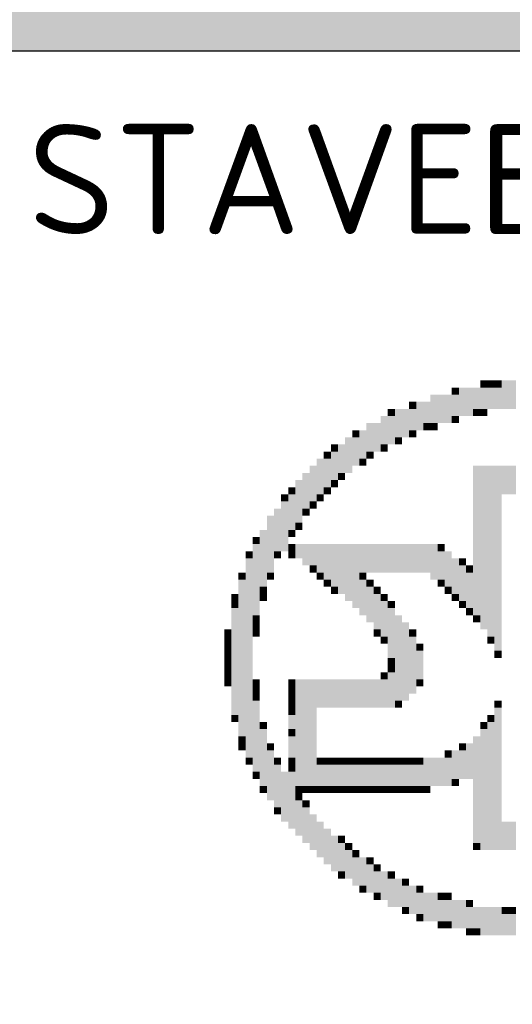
# Model space of a CAD drawing. Header units: millimetres. Extents: x -15250 to 1651995, y -140807 to 78716.
# Tile 9 of 45: x 50541 to 50608, y -97630 to -97496. Entities that reach past the tile are written whole.
import ezdxf
from ezdxf.enums import TextEntityAlignment as Align

# ---------------------------------------------------------------- set-up
doc = ezdxf.new("R2010")
doc.units = ezdxf.units.MM
doc.header["$LTSCALE"] = 100
doc.layers.add('030-PBR popis', color=12, linetype='Continuous', lineweight=9)
doc.styles.add('ISOCPEUB_10', font='isocpeur.ttf')
doc.styles.add('ISOCPEUR', font='isocpeur.ttf')
doc.styles.add('ISOCPEUR_10', font='isocpeur.ttf')

# ---------------------------------------------------------------- blocks, each defined once
blk = doc.blocks.new('KIMBER_1')
at = {"color": 7}
for points in [[(-0.01857, 0.06291), (-0.01857, 0.06135), (-0.02013, 0.06291), (-0.02013, 0.06135)], [(-0.01701, 0.06291), (-0.01701, 0.05667), (-0.01857, 0.06291), (-0.01857, 0.05667)], [(-0.01545, 0.06291), (-0.01545, 0.05667), (-0.01701, 0.06291), (-0.01701, 0.05667)], [(-0.01389, 0.06291), (-0.01389, 0.05823), (-0.01545, 0.06291), (-0.01545, 0.05823)], [(-0.01234, 0.06447), (-0.01234, 0.06291), (-0.01389, 0.06447), (-0.01389, 0.06291)], [(-0.01234, 0.06291), (-0.01234, 0.05823), (-0.01389, 0.06291), (-0.01389, 0.05823)], [(-0.01078, 0.06447), (-0.01078, 0.06291), (-0.01234, 0.06447), (-0.01234, 0.06291)], [(-0.01078, 0.06291), (-0.01078, 0.05823), (-0.01234, 0.06291), (-0.01234, 0.05823)], [(-0.00922, 0.06447), (-0.00922, 0.06291), (-0.01078, 0.06447), (-0.01078, 0.06291)], [(-0.00922, 0.06291), (-0.00922, 0.05823), (-0.01078, 0.06291), (-0.01078, 0.05823)], [(-0.00766, 0.06447), (-0.00766, 0.05823), (-0.00922, 0.06447), (-0.00922, 0.05823)], [(-0.0061, 0.06447), (-0.0061, 0.05823), (-0.00766, 0.06447), (-0.00766, 0.05823)], [(-0.02324, 0.06135), (-0.02324, 0.05512), (-0.0248, 0.06135), (-0.0248, 0.05512)], [(-0.02169, 0.06135), (-0.02169, 0.05512), (-0.02324, 0.06135), (-0.02324, 0.05512)], [(-0.02013, 0.06135), (-0.02013, 0.05512), (-0.02169, 0.06135), (-0.02169, 0.05512)], [(-0.01857, 0.06135), (-0.01857, 0.05667), (-0.02013, 0.06135), (-0.02013, 0.05667)], [(-0.03259, 0.05823), (-0.03259, 0.05667), (-0.03415, 0.05823), (-0.03415, 0.05667)], [(-0.03104, 0.05823), (-0.03104, 0.052), (-0.03259, 0.05823), (-0.03259, 0.052)], [(-0.02948, 0.05823), (-0.02948, 0.052), (-0.03104, 0.05823), (-0.03104, 0.052)], [(-0.02792, 0.05979), (-0.02792, 0.05823), (-0.02948, 0.05979), (-0.02948, 0.05823)], [(-0.02792, 0.05823), (-0.02792, 0.05356), (-0.02948, 0.05823), (-0.02948, 0.05356)], [(-0.02636, 0.05979), (-0.02636, 0.05356), (-0.02792, 0.05979), (-0.02792, 0.05356)], [(-0.0248, 0.05979), (-0.0248, 0.05512), (-0.02636, 0.05979), (-0.02636, 0.05512)], [(-0.01389, 0.05823), (-0.01389, 0.05667), (-0.01545, 0.05823), (-0.01545, 0.05667)], [(-0.01234, 0.05823), (-0.01234, 0.05667), (-0.01389, 0.05823), (-0.01389, 0.05667)], [(-0.03415, 0.05667), (-0.03415, 0.05044), (-0.03571, 0.05667), (-0.03571, 0.05044)], [(-0.03259, 0.05667), (-0.03259, 0.05044), (-0.03415, 0.05667), (-0.03415, 0.05044)], [(-0.01857, 0.05667), (-0.01857, 0.05512), (-0.02013, 0.05667), (-0.02013, 0.05512)], [(-0.03727, 0.05512), (-0.03727, 0.04888), (-0.03883, 0.05512), (-0.03883, 0.04888)], [(-0.03571, 0.05512), (-0.03571, 0.04888), (-0.03727, 0.05512), (-0.03727, 0.04888)], [(-0.0248, 0.05512), (-0.0248, 0.05356), (-0.02636, 0.05512), (-0.02636, 0.05356)], [(-0.02324, 0.05512), (-0.02324, 0.05356), (-0.0248, 0.05512), (-0.0248, 0.05356)], [(-0.04195, 0.052), (-0.04195, 0.04421), (-0.0435, 0.052), (-0.0435, 0.04421)], [(-0.04039, 0.05356), (-0.04039, 0.052), (-0.04195, 0.05356), (-0.04195, 0.052)], [(-0.04039, 0.052), (-0.04039, 0.04577), (-0.04195, 0.052), (-0.04195, 0.04577)], [(-0.03883, 0.05356), (-0.03883, 0.04732), (-0.04039, 0.05356), (-0.04039, 0.04732)], [(-0.03104, 0.052), (-0.03104, 0.05044), (-0.03259, 0.052), (-0.03259, 0.05044)], [(-0.02792, 0.05356), (-0.02792, 0.052), (-0.02948, 0.05356), (-0.02948, 0.052)], [(-0.04506, 0.05044), (-0.04506, 0.04888), (-0.04662, 0.05044), (-0.04662, 0.04888)], [(-0.0435, 0.05044), (-0.0435, 0.04421), (-0.04506, 0.05044), (-0.04506, 0.04421)], [(-0.03415, 0.05044), (-0.03415, 0.04888), (-0.03571, 0.05044), (-0.03571, 0.04888)], [(-0.04662, 0.04888), (-0.04662, 0.04732), (-0.04818, 0.04888), (-0.04818, 0.04732)], [(-0.04506, 0.04888), (-0.04506, 0.04265), (-0.04662, 0.04888), (-0.04662, 0.04265)], [(-0.03727, 0.04888), (-0.03727, 0.04732), (-0.03883, 0.04888), (-0.03883, 0.04732)], [(-0.04974, 0.04577), (-0.04974, 0.03797), (-0.0513, 0.04577), (-0.0513, 0.03797)], [(-0.04818, 0.04732), (-0.04818, 0.03953), (-0.04974, 0.04732), (-0.04974, 0.03953)], [(-0.04662, 0.04732), (-0.04662, 0.04109), (-0.04818, 0.04732), (-0.04818, 0.04109)], [(-0.03883, 0.04732), (-0.03883, 0.04577), (-0.04039, 0.04732), (-0.04039, 0.04577)], [(-0.01389, 0.04577), (-0.01389, 0.01304), (-0.01545, 0.04577), (-0.01545, 0.01304)], [(-0.01234, 0.04577), (-0.01234, 0.00992), (-0.01389, 0.04577), (-0.01389, 0.00992)], [(-0.01078, 0.04577), (-0.01078, 0.00836), (-0.01234, 0.04577), (-0.01234, 0.00836)], [(-0.00922, 0.04577), (-0.00922, 0.00525), (-0.01078, 0.04577), (-0.01078, 0.00525)], [(-0.00766, 0.04577), (-0.00766, 0.03953), (-0.00922, 0.04577), (-0.00922, 0.03953)], [(-0.0061, 0.04577), (-0.0061, 0.03953), (-0.00766, 0.04577), (-0.00766, 0.03953)], [(-0.0513, 0.04421), (-0.0513, 0.03641), (-0.05285, 0.04421), (-0.05285, 0.03641)], [(-0.0435, 0.04421), (-0.0435, 0.04265), (-0.04506, 0.04421), (-0.04506, 0.04265)], [(-0.05441, 0.04109), (-0.05441, 0.03953), (-0.05597, 0.04109), (-0.05597, 0.03953)], [(-0.05285, 0.04265), (-0.05285, 0.0333), (-0.05441, 0.04265), (-0.05441, 0.0333)], [(-0.04662, 0.04109), (-0.04662, 0.03953), (-0.04818, 0.04109), (-0.04818, 0.03953)], [(-0.04506, 0.04265), (-0.04506, 0.04109), (-0.04662, 0.04265), (-0.04662, 0.04109)], [(-0.05597, 0.03953), (-0.05597, 0.03797), (-0.05753, 0.03953), (-0.05753, 0.03797)], [(-0.05441, 0.03953), (-0.05441, 0.03174), (-0.05597, 0.03953), (-0.05597, 0.03174)], [(-0.04818, 0.03953), (-0.04818, 0.03797), (-0.04974, 0.03953), (-0.04974, 0.03797)], [(-0.05597, 0.03797), (-0.05597, 0.02706), (-0.05753, 0.03797), (-0.05753, 0.02706)], [(-0.04974, 0.03797), (-0.04974, 0.03641), (-0.0513, 0.03797), (-0.0513, 0.03641)], [(-0.05909, 0.03486), (-0.05909, 0.02239), (-0.06065, 0.03486), (-0.06065, 0.02239)], [(-0.05753, 0.03641), (-0.05753, 0.02706), (-0.05909, 0.03641), (-0.05909, 0.02706)], [(-0.0513, 0.03641), (-0.0513, 0.03486), (-0.05285, 0.03641), (-0.05285, 0.03486)], [(-0.05285, 0.0333), (-0.05285, 0.03174), (-0.05441, 0.0333), (-0.05441, 0.03174)], [(-0.06065, 0.03174), (-0.06065, 0.01927), (-0.06221, 0.03174), (-0.06221, 0.01927)], [(-0.05441, 0.03174), (-0.05441, 0.03018), (-0.05597, 0.03174), (-0.05597, 0.03018)], [(-0.06221, 0.03018), (-0.06221, 0.02862), (-0.06376, 0.03018), (-0.06376, 0.02862)], [(-0.06221, 0.02862), (-0.06221, 0.01304), (-0.06376, 0.02862), (-0.06376, 0.01304)], [(-0.05441, 0.02862), (-0.05441, 0.02706), (-0.05597, 0.02862), (-0.05597, 0.02706)], [(-0.05285, 0.02862), (-0.05285, 0.02551), (-0.05441, 0.02862), (-0.05441, 0.02551)], [(-0.0513, 0.02862), (-0.0513, 0.02395), (-0.05285, 0.02862), (-0.05285, 0.02395)], [(-0.04974, 0.02862), (-0.04974, 0.02395), (-0.0513, 0.02862), (-0.0513, 0.02395)], [(-0.04818, 0.02862), (-0.04818, 0.02239), (-0.04974, 0.02862), (-0.04974, 0.02239)], [(-0.04662, 0.02862), (-0.04662, 0.02083), (-0.04818, 0.02862), (-0.04818, 0.02083)], [(-0.04506, 0.02862), (-0.04506, 0.01927), (-0.04662, 0.02862), (-0.04662, 0.01927)], [(-0.0435, 0.02862), (-0.0435, 0.01771), (-0.04506, 0.02862), (-0.04506, 0.01771)], [(-0.04195, 0.02862), (-0.04195, 0.01615), (-0.0435, 0.02862), (-0.0435, 0.01615)], [(-0.04039, 0.02862), (-0.04039, 0.0146), (-0.04195, 0.02862), (-0.04195, 0.0146)], [(-0.03883, 0.02862), (-0.03883, 0.02239), (-0.04039, 0.02862), (-0.04039, 0.02239)], [(-0.03727, 0.02862), (-0.03727, 0.02239), (-0.03883, 0.02862), (-0.03883, 0.02239)], [(-0.03571, 0.02862), (-0.03571, 0.02239), (-0.03727, 0.02862), (-0.03727, 0.02239)], [(-0.03415, 0.02862), (-0.03415, 0.02239), (-0.03571, 0.02862), (-0.03571, 0.02239)], [(-0.03259, 0.02862), (-0.03259, 0.02239), (-0.03415, 0.02862), (-0.03415, 0.02239)], [(-0.03104, 0.02862), (-0.03104, 0.02239), (-0.03259, 0.02862), (-0.03259, 0.02239)], [(-0.02948, 0.02862), (-0.02948, 0.02239), (-0.03104, 0.02862), (-0.03104, 0.02239)], [(-0.02792, 0.02862), (-0.02792, 0.02239), (-0.02948, 0.02862), (-0.02948, 0.02239)], [(-0.02636, 0.02862), (-0.02636, 0.02239), (-0.02792, 0.02862), (-0.02792, 0.02239)], [(-0.0248, 0.02862), (-0.0248, 0.02239), (-0.02636, 0.02862), (-0.02636, 0.02239)], [(-0.02324, 0.02862), (-0.02324, 0.02083), (-0.0248, 0.02862), (-0.0248, 0.02083)], [(-0.02169, 0.02862), (-0.02169, 0.02706), (-0.02324, 0.02862), (-0.02324, 0.02706)], [(-0.06376, 0.02706), (-0.06376, 0.02551), (-0.06532, 0.02706), (-0.06532, 0.02551)], [(-0.05753, 0.02706), (-0.05753, 0.02551), (-0.05909, 0.02706), (-0.05909, 0.02551)], [(-0.05441, 0.02706), (-0.05441, 0.02551), (-0.05597, 0.02706), (-0.05597, 0.02551)], [(-0.02169, 0.02706), (-0.02169, 0.02083), (-0.02324, 0.02706), (-0.02324, 0.02083)], [(-0.02013, 0.02706), (-0.02013, 0.01927), (-0.02169, 0.02706), (-0.02169, 0.01927)], [(-0.06376, 0.02551), (-0.06376, -0.01813), (-0.06532, 0.02551), (-0.06532, -0.01813)], [(-0.04974, 0.02395), (-0.04974, 0.02239), (-0.0513, 0.02395), (-0.0513, 0.02239)], [(-0.01857, 0.02551), (-0.01857, 0.01771), (-0.02013, 0.02551), (-0.02013, 0.01771)], [(-0.01701, 0.02551), (-0.01701, 0.02395), (-0.01857, 0.02551), (-0.01857, 0.02395)], [(-0.01701, 0.02395), (-0.01701, 0.01615), (-0.01857, 0.02395), (-0.01857, 0.01615)], [(-0.01545, 0.02395), (-0.01545, 0.02239), (-0.01701, 0.02395), (-0.01701, 0.02239)], [(-0.06532, 0.02239), (-0.06532, 0.02083), (-0.06688, 0.02239), (-0.06688, 0.02083)], [(-0.05909, 0.02239), (-0.05909, 0.02083), (-0.06065, 0.02239), (-0.06065, 0.02083)], [(-0.04818, 0.02239), (-0.04818, 0.02083), (-0.04974, 0.02239), (-0.04974, 0.02083)], [(-0.03883, 0.02239), (-0.03883, 0.02083), (-0.04039, 0.02239), (-0.04039, 0.02083)], [(-0.01545, 0.02239), (-0.01545, 0.0146), (-0.01701, 0.02239), (-0.01701, 0.0146)], [(-0.06532, 0.02083), (-0.06532, -0.01346), (-0.06688, 0.02083), (-0.06688, -0.01346)], [(-0.04662, 0.02083), (-0.04662, 0.01927), (-0.04818, 0.02083), (-0.04818, 0.01927)], [(-0.03883, 0.02083), (-0.03883, 0.01304), (-0.04039, 0.02083), (-0.04039, 0.01304)], [(-0.03727, 0.02083), (-0.03727, 0.01927), (-0.03883, 0.02083), (-0.03883, 0.01927)], [(-0.02169, 0.02083), (-0.02169, 0.01927), (-0.02324, 0.02083), (-0.02324, 0.01927)], [(-0.06688, 0.01771), (-0.06688, 0.01615), (-0.06844, 0.01771), (-0.06844, 0.01615)], [(-0.06065, 0.01927), (-0.06065, 0.01771), (-0.06221, 0.01927), (-0.06221, 0.01771)], [(-0.06065, 0.01771), (-0.06065, 0.01615), (-0.06221, 0.01771), (-0.06221, 0.01615)], [(-0.04506, 0.01927), (-0.04506, 0.01771), (-0.04662, 0.01927), (-0.04662, 0.01771)], [(-0.03727, 0.01927), (-0.03727, 0.01148), (-0.03883, 0.01927), (-0.03883, 0.01148)], [(-0.03571, 0.01927), (-0.03571, 0.01771), (-0.03727, 0.01927), (-0.03727, 0.01771)], [(-0.03571, 0.01771), (-0.03571, 0.00992), (-0.03727, 0.01771), (-0.03727, 0.00992)], [(-0.03415, 0.01771), (-0.03415, 0.01615), (-0.03571, 0.01771), (-0.03571, 0.01615)], [(-0.02013, 0.01927), (-0.02013, 0.01771), (-0.02169, 0.01927), (-0.02169, 0.01771)], [(-0.01857, 0.01771), (-0.01857, 0.01615), (-0.02013, 0.01771), (-0.02013, 0.01615)], [(-0.06688, 0.01615), (-0.06688, 0.0146), (-0.06844, 0.01615), (-0.06844, 0.0146)], [(-0.03415, 0.01615), (-0.03415, 0.00836), (-0.03571, 0.01615), (-0.03571, 0.00836)], [(-0.03259, 0.01615), (-0.03259, 0.0146), (-0.03415, 0.01615), (-0.03415, 0.0146)], [(-0.01701, 0.01615), (-0.01701, 0.0146), (-0.01857, 0.01615), (-0.01857, 0.0146)], [(-0.06688, 0.0146), (-0.06688, -0.00878), (-0.06844, 0.0146), (-0.06844, -0.00878)], [(-0.06221, 0.01304), (-0.06221, 0.01148), (-0.06376, 0.01304), (-0.06376, 0.01148)], [(-0.03259, 0.0146), (-0.03259, 0.00369), (-0.03415, 0.0146), (-0.03415, 0.00369)], [(-0.03104, 0.01304), (-0.03104, -0.00566), (-0.03259, 0.01304), (-0.03259, -0.00566)], [(-0.01545, 0.0146), (-0.01545, 0.01304), (-0.01701, 0.0146), (-0.01701, 0.01304)], [(-0.01389, 0.01304), (-0.01389, 0.01148), (-0.01545, 0.01304), (-0.01545, 0.01148)], [(-0.06221, 0.01148), (-0.06221, 0.00992), (-0.06376, 0.01148), (-0.06376, 0.00992)], [(-0.02948, 0.01148), (-0.02948, -0.00566), (-0.03104, 0.01148), (-0.03104, -0.00566)], [(-0.06844, 0.00992), (-0.06844, 0.00836), (-0.07, 0.00992), (-0.07, 0.00836)], [(-0.06221, 0.00992), (-0.06221, 0.00836), (-0.06376, 0.00992), (-0.06376, 0.00836)], [(-0.03571, 0.00992), (-0.03571, 0.00836), (-0.03727, 0.00992), (-0.03727, 0.00836)], [(-0.02792, 0.00992), (-0.02792, 0.00836), (-0.02948, 0.00992), (-0.02948, 0.00836)], [(-0.06844, 0.00836), (-0.06844, 0.0068), (-0.07, 0.00836), (-0.07, 0.0068)], [(-0.06844, 0.0068), (-0.06844, 0.00525), (-0.07, 0.0068), (-0.07, 0.00525)], [(-0.03415, 0.00836), (-0.03415, 0.0068), (-0.03571, 0.00836), (-0.03571, 0.0068)], [(-0.02792, 0.00836), (-0.02792, -0.0041), (-0.02948, 0.00836), (-0.02948, -0.0041)], [(-0.02636, 0.0068), (-0.02636, 0.00525), (-0.02792, 0.0068), (-0.02792, 0.00525)], [(-0.01078, 0.00836), (-0.01078, 0.0068), (-0.01234, 0.00836), (-0.01234, 0.0068)], [(-0.06844, 0.00525), (-0.06844, 0.00369), (-0.07, 0.00525), (-0.07, 0.00369)], [(-0.02636, 0.00525), (-0.02636, -0.00099), (-0.02792, 0.00525), (-0.02792, -0.00099)], [(-0.00922, 0.00525), (-0.00922, 0.00369), (-0.01078, 0.00525), (-0.01078, 0.00369)], [(-0.06844, 0.00369), (-0.06844, 0.00213), (-0.07, 0.00369), (-0.07, 0.00213)], [(-0.03259, 0.00369), (-0.03259, 0.00213), (-0.03415, 0.00369), (-0.03415, 0.00213)], [(-0.06844, 0.00213), (-0.06844, 0.00057), (-0.07, 0.00213), (-0.07, 0.00057)], [(-0.06844, 0.00057), (-0.06844, -0.00099), (-0.07, 0.00057), (-0.07, -0.00099)], [(-0.03415, 0.00057), (-0.03415, -0.00099), (-0.03571, 0.00057), (-0.03571, -0.00099)], [(-0.03259, 0.00213), (-0.03259, 0.00057), (-0.03415, 0.00213), (-0.03415, 0.00057)], [(-0.03259, 0.00057), (-0.03259, -0.00722), (-0.03415, 0.00057), (-0.03415, -0.00722)], [(-0.06844, -0.00099), (-0.06844, -0.00255), (-0.07, -0.00099), (-0.07, -0.00255)], [(-0.06221, -0.00099), (-0.06221, -0.00255), (-0.06376, -0.00099), (-0.06376, -0.00255)], [(-0.05441, -0.00099), (-0.05441, -0.00255), (-0.05597, -0.00099), (-0.05597, -0.00255)], [(-0.05285, -0.00099), (-0.05285, -0.02436), (-0.05441, -0.00099), (-0.05441, -0.02436)], [(-0.0513, -0.00099), (-0.0513, -0.02436), (-0.05285, -0.00099), (-0.05285, -0.02436)], [(-0.04974, -0.00099), (-0.04974, -0.02436), (-0.0513, -0.00099), (-0.0513, -0.02436)], [(-0.04818, -0.00099), (-0.04818, -0.00722), (-0.04974, -0.00099), (-0.04974, -0.00722)], [(-0.04662, -0.00099), (-0.04662, -0.00722), (-0.04818, -0.00099), (-0.04818, -0.00722)], [(-0.04506, -0.00099), (-0.04506, -0.00722), (-0.04662, -0.00099), (-0.04662, -0.00722)], [(-0.0435, -0.00099), (-0.0435, -0.00722), (-0.04506, -0.00099), (-0.04506, -0.00722)], [(-0.04195, -0.00099), (-0.04195, -0.00722), (-0.0435, -0.00099), (-0.0435, -0.00722)], [(-0.04039, -0.00099), (-0.04039, -0.00722), (-0.04195, -0.00099), (-0.04195, -0.00722)], [(-0.03883, -0.00099), (-0.03883, -0.00722), (-0.04039, -0.00099), (-0.04039, -0.00722)], [(-0.03727, -0.00099), (-0.03727, -0.00722), (-0.03883, -0.00099), (-0.03883, -0.00722)], [(-0.03571, -0.00099), (-0.03571, -0.00722), (-0.03727, -0.00099), (-0.03727, -0.00722)], [(-0.03415, -0.00099), (-0.03415, -0.00722), (-0.03571, -0.00099), (-0.03571, -0.00722)], [(-0.02636, -0.00099), (-0.02636, -0.00255), (-0.02792, -0.00099), (-0.02792, -0.00255)], [(-0.06221, -0.00255), (-0.06221, -0.0041), (-0.06376, -0.00255), (-0.06376, -0.0041)], [(-0.06221, -0.0041), (-0.06221, -0.00566), (-0.06376, -0.0041), (-0.06376, -0.00566)], [(-0.05441, -0.00255), (-0.05441, -0.0041), (-0.05597, -0.00255), (-0.05597, -0.0041)], [(-0.05441, -0.0041), (-0.05441, -0.00566), (-0.05597, -0.0041), (-0.05597, -0.00566)], [(-0.06221, -0.00566), (-0.06221, -0.02125), (-0.06376, -0.00566), (-0.06376, -0.02125)], [(-0.05441, -0.00566), (-0.05441, -0.00722), (-0.05597, -0.00566), (-0.05597, -0.00722)], [(-0.03104, -0.00566), (-0.03104, -0.00722), (-0.03259, -0.00566), (-0.03259, -0.00722)], [(-0.00922, -0.00566), (-0.00922, -0.00722), (-0.01078, -0.00566), (-0.01078, -0.00722)], [(-0.05441, -0.00722), (-0.05441, -0.00878), (-0.05597, -0.00722), (-0.05597, -0.00878)], [(-0.00922, -0.00722), (-0.00922, -0.03839), (-0.01078, -0.00722), (-0.01078, -0.03839)], [(-0.06688, -0.00878), (-0.06688, -0.01034), (-0.06844, -0.00878), (-0.06844, -0.01034)], [(-0.06065, -0.01034), (-0.06065, -0.0119), (-0.06221, -0.01034), (-0.06221, -0.0119)], [(-0.05441, -0.00878), (-0.05441, -0.0119), (-0.05597, -0.00878), (-0.05597, -0.0119)], [(-0.01234, -0.01034), (-0.01234, -0.0119), (-0.01389, -0.01034), (-0.01389, -0.0119)], [(-0.01078, -0.00878), (-0.01078, -0.01034), (-0.01234, -0.00878), (-0.01234, -0.01034)], [(-0.01078, -0.01034), (-0.01078, -0.03839), (-0.01234, -0.01034), (-0.01234, -0.03839)], [(-0.06065, -0.0119), (-0.06065, -0.02436), (-0.06221, -0.0119), (-0.06221, -0.02436)], [(-0.05441, -0.0119), (-0.05441, -0.01346), (-0.05597, -0.0119), (-0.05597, -0.01346)], [(-0.01234, -0.0119), (-0.01234, -0.03839), (-0.01389, -0.0119), (-0.01389, -0.03839)], [(-0.06532, -0.01346), (-0.06532, -0.01501), (-0.06688, -0.01346), (-0.06688, -0.01501)], [(-0.06532, -0.01501), (-0.06532, -0.01657), (-0.06688, -0.01501), (-0.06688, -0.01657)], [(-0.05909, -0.01501), (-0.05909, -0.01657), (-0.06065, -0.01501), (-0.06065, -0.01657)], [(-0.05441, -0.01346), (-0.05441, -0.01813), (-0.05597, -0.01346), (-0.05597, -0.01813)], [(-0.01701, -0.01501), (-0.01701, -0.01657), (-0.01857, -0.01501), (-0.01857, -0.01657)], [(-0.01545, -0.01501), (-0.01545, -0.02281), (-0.01701, -0.01501), (-0.01701, -0.02281)], [(-0.01389, -0.01346), (-0.01389, -0.03683), (-0.01545, -0.01346), (-0.01545, -0.03683)], [(-0.05909, -0.01657), (-0.05909, -0.02748), (-0.06065, -0.01657), (-0.06065, -0.02748)], [(-0.02013, -0.01657), (-0.02013, -0.01813), (-0.02169, -0.01657), (-0.02169, -0.01813)], [(-0.01857, -0.01657), (-0.01857, -0.02281), (-0.02013, -0.01657), (-0.02013, -0.02281)], [(-0.01701, -0.01657), (-0.01701, -0.02281), (-0.01857, -0.01657), (-0.01857, -0.02281)], [(-0.06376, -0.01813), (-0.06376, -0.01969), (-0.06532, -0.01813), (-0.06532, -0.01969)], [(-0.05753, -0.01813), (-0.05753, -0.01969), (-0.05909, -0.01813), (-0.05909, -0.01969)], [(-0.05441, -0.01813), (-0.05441, -0.01969), (-0.05597, -0.01813), (-0.05597, -0.01969)], [(-0.04818, -0.01813), (-0.04818, -0.01969), (-0.04974, -0.01813), (-0.04974, -0.01969)], [(-0.04662, -0.01813), (-0.04662, -0.01969), (-0.04818, -0.01813), (-0.04818, -0.01969)], [(-0.04506, -0.01813), (-0.04506, -0.01969), (-0.04662, -0.01813), (-0.04662, -0.01969)], [(-0.0435, -0.01813), (-0.0435, -0.01969), (-0.04506, -0.01813), (-0.04506, -0.01969)], [(-0.04195, -0.01813), (-0.04195, -0.01969), (-0.0435, -0.01813), (-0.0435, -0.01969)], [(-0.04039, -0.01813), (-0.04039, -0.01969), (-0.04195, -0.01813), (-0.04195, -0.01969)], [(-0.03883, -0.01813), (-0.03883, -0.01969), (-0.04039, -0.01813), (-0.04039, -0.01969)], [(-0.03727, -0.01813), (-0.03727, -0.01969), (-0.03883, -0.01813), (-0.03883, -0.01969)], [(-0.03571, -0.01813), (-0.03571, -0.01969), (-0.03727, -0.01813), (-0.03727, -0.01969)], [(-0.03415, -0.01813), (-0.03415, -0.01969), (-0.03571, -0.01813), (-0.03571, -0.01969)], [(-0.03259, -0.01813), (-0.03259, -0.01969), (-0.03415, -0.01813), (-0.03415, -0.01969)], [(-0.03104, -0.01813), (-0.03104, -0.01969), (-0.03259, -0.01813), (-0.03259, -0.01969)], [(-0.02948, -0.01813), (-0.02948, -0.01969), (-0.03104, -0.01813), (-0.03104, -0.01969)], [(-0.02792, -0.01813), (-0.02792, -0.01969), (-0.02948, -0.01813), (-0.02948, -0.01969)], [(-0.02636, -0.01813), (-0.02636, -0.01969), (-0.02792, -0.01813), (-0.02792, -0.01969)], [(-0.0248, -0.01813), (-0.0248, -0.02436), (-0.02636, -0.01813), (-0.02636, -0.02436)], [(-0.02324, -0.01813), (-0.02324, -0.02436), (-0.0248, -0.01813), (-0.0248, -0.02436)], [(-0.02169, -0.01813), (-0.02169, -0.02436), (-0.02324, -0.01813), (-0.02324, -0.02436)], [(-0.02013, -0.01813), (-0.02013, -0.02436), (-0.02169, -0.01813), (-0.02169, -0.02436)], [(-0.06221, -0.02125), (-0.06221, -0.02281), (-0.06376, -0.02125), (-0.06376, -0.02281)], [(-0.05753, -0.01969), (-0.05753, -0.02904), (-0.05909, -0.01969), (-0.05909, -0.02904)], [(-0.05597, -0.02125), (-0.05597, -0.03216), (-0.05753, -0.02125), (-0.05753, -0.03216)], [(-0.05441, -0.01969), (-0.05441, -0.02125), (-0.05597, -0.01969), (-0.05597, -0.02125)], [(-0.05441, -0.02125), (-0.05441, -0.03372), (-0.05597, -0.02125), (-0.05597, -0.03372)], [(-0.04818, -0.01969), (-0.04818, -0.02436), (-0.04974, -0.01969), (-0.04974, -0.02436)], [(-0.04662, -0.01969), (-0.04662, -0.02436), (-0.04818, -0.01969), (-0.04818, -0.02436)], [(-0.04506, -0.01969), (-0.04506, -0.02436), (-0.04662, -0.01969), (-0.04662, -0.02436)], [(-0.0435, -0.01969), (-0.0435, -0.02436), (-0.04506, -0.01969), (-0.04506, -0.02436)], [(-0.04195, -0.01969), (-0.04195, -0.02436), (-0.0435, -0.01969), (-0.0435, -0.02436)], [(-0.04039, -0.01969), (-0.04039, -0.02436), (-0.04195, -0.01969), (-0.04195, -0.02436)], [(-0.03883, -0.01969), (-0.03883, -0.02436), (-0.04039, -0.01969), (-0.04039, -0.02436)], [(-0.03727, -0.01969), (-0.03727, -0.02436), (-0.03883, -0.01969), (-0.03883, -0.02436)], [(-0.03571, -0.01969), (-0.03571, -0.02436), (-0.03727, -0.01969), (-0.03727, -0.02436)], [(-0.03415, -0.01969), (-0.03415, -0.02436), (-0.03571, -0.01969), (-0.03571, -0.02436)], [(-0.03259, -0.01969), (-0.03259, -0.02436), (-0.03415, -0.01969), (-0.03415, -0.02436)], [(-0.03104, -0.01969), (-0.03104, -0.02436), (-0.03259, -0.01969), (-0.03259, -0.02436)], [(-0.02948, -0.01969), (-0.02948, -0.02436), (-0.03104, -0.01969), (-0.03104, -0.02436)], [(-0.02792, -0.01969), (-0.02792, -0.02436), (-0.02948, -0.01969), (-0.02948, -0.02436)], [(-0.02636, -0.01969), (-0.02636, -0.02436), (-0.02792, -0.01969), (-0.02792, -0.02436)], [(-0.01857, -0.02281), (-0.01857, -0.02436), (-0.02013, -0.02281), (-0.02013, -0.02436)], [(-0.06065, -0.02436), (-0.06065, -0.02592), (-0.06221, -0.02436), (-0.06221, -0.02592)], [(-0.05285, -0.02436), (-0.05285, -0.02592), (-0.05441, -0.02436), (-0.05441, -0.02592)], [(-0.0513, -0.02436), (-0.0513, -0.02592), (-0.05285, -0.02436), (-0.05285, -0.02592)], [(-0.04974, -0.02436), (-0.04974, -0.02592), (-0.0513, -0.02436), (-0.0513, -0.02592)], [(-0.04818, -0.02436), (-0.04818, -0.02592), (-0.04974, -0.02436), (-0.04974, -0.02592)], [(-0.04662, -0.02436), (-0.04662, -0.02592), (-0.04818, -0.02436), (-0.04818, -0.02592)], [(-0.04506, -0.02436), (-0.04506, -0.02592), (-0.04662, -0.02436), (-0.04662, -0.02592)], [(-0.0435, -0.02436), (-0.0435, -0.02592), (-0.04506, -0.02436), (-0.04506, -0.02592)], [(-0.04195, -0.02436), (-0.04195, -0.02592), (-0.0435, -0.02436), (-0.0435, -0.02592)], [(-0.04039, -0.02436), (-0.04039, -0.02592), (-0.04195, -0.02436), (-0.04195, -0.02592)], [(-0.03883, -0.02436), (-0.03883, -0.02592), (-0.04039, -0.02436), (-0.04039, -0.02592)], [(-0.03727, -0.02436), (-0.03727, -0.02592), (-0.03883, -0.02436), (-0.03883, -0.02592)], [(-0.03571, -0.02436), (-0.03571, -0.02592), (-0.03727, -0.02436), (-0.03727, -0.02592)], [(-0.03415, -0.02436), (-0.03415, -0.02592), (-0.03571, -0.02436), (-0.03571, -0.02592)], [(-0.03259, -0.02436), (-0.03259, -0.02592), (-0.03415, -0.02436), (-0.03415, -0.02592)], [(-0.03104, -0.02436), (-0.03104, -0.02592), (-0.03259, -0.02436), (-0.03259, -0.02592)], [(-0.02948, -0.02436), (-0.02948, -0.02592), (-0.03104, -0.02436), (-0.03104, -0.02592)], [(-0.02792, -0.02436), (-0.02792, -0.02592), (-0.02948, -0.02436), (-0.02948, -0.02592)], [(-0.02636, -0.02436), (-0.02636, -0.02592), (-0.02792, -0.02436), (-0.02792, -0.02592)], [(-0.0248, -0.02436), (-0.0248, -0.02592), (-0.02636, -0.02436), (-0.02636, -0.02592)], [(-0.05285, -0.02592), (-0.05285, -0.02748), (-0.05441, -0.02592), (-0.05441, -0.02748)], [(-0.05285, -0.02748), (-0.05285, -0.03527), (-0.05441, -0.02748), (-0.05441, -0.03527)], [(-0.0513, -0.02748), (-0.0513, -0.02904), (-0.05285, -0.02748), (-0.05285, -0.02904)], [(-0.05753, -0.02904), (-0.05753, -0.0306), (-0.05909, -0.02904), (-0.05909, -0.0306)], [(-0.0513, -0.02904), (-0.0513, -0.03683), (-0.05285, -0.02904), (-0.05285, -0.03683)], [(-0.04974, -0.0306), (-0.04974, -0.03839), (-0.0513, -0.0306), (-0.0513, -0.03839)], [(-0.04818, -0.03216), (-0.04818, -0.03995), (-0.04974, -0.03216), (-0.04974, -0.03995)], [(-0.00766, -0.03216), (-0.00766, -0.03839), (-0.00922, -0.03216), (-0.00922, -0.03839)], [(-0.0061, -0.03216), (-0.0061, -0.03839), (-0.00766, -0.03216), (-0.00766, -0.03839)], [(-0.04662, -0.03372), (-0.04662, -0.04151), (-0.04818, -0.03372), (-0.04818, -0.04151)], [(-0.04506, -0.03527), (-0.04506, -0.04307), (-0.04662, -0.03527), (-0.04662, -0.04307)], [(-0.0435, -0.03527), (-0.0435, -0.03683), (-0.04506, -0.03527), (-0.04506, -0.03683)], [(-0.0435, -0.03683), (-0.0435, -0.04307), (-0.04506, -0.03683), (-0.04506, -0.04307)], [(-0.04195, -0.03683), (-0.04195, -0.03839), (-0.0435, -0.03683), (-0.0435, -0.03839)], [(-0.04195, -0.03839), (-0.04195, -0.04462), (-0.0435, -0.03839), (-0.0435, -0.04462)], [(-0.04039, -0.03839), (-0.04039, -0.03995), (-0.04195, -0.03839), (-0.04195, -0.03995)], [(-0.01389, -0.03683), (-0.01389, -0.03839), (-0.01545, -0.03683), (-0.01545, -0.03839)], [(-0.04039, -0.03995), (-0.04039, -0.04618), (-0.04195, -0.03995), (-0.04195, -0.04618)], [(-0.03883, -0.03995), (-0.03883, -0.04618), (-0.04039, -0.03995), (-0.04039, -0.04618)], [(-0.03727, -0.03995), (-0.03727, -0.04151), (-0.03883, -0.03995), (-0.03883, -0.04151)], [(-0.0435, -0.04307), (-0.0435, -0.04462), (-0.04506, -0.04307), (-0.04506, -0.04462)], [(-0.03727, -0.04151), (-0.03727, -0.04774), (-0.03883, -0.04151), (-0.03883, -0.04774)], [(-0.03571, -0.04151), (-0.03571, -0.04307), (-0.03727, -0.04151), (-0.03727, -0.04307)], [(-0.03571, -0.04307), (-0.03571, -0.04774), (-0.03727, -0.04307), (-0.03727, -0.04774)], [(-0.03415, -0.04307), (-0.03415, -0.0493), (-0.03571, -0.04307), (-0.03571, -0.0493)], [(-0.03259, -0.04307), (-0.03259, -0.04462), (-0.03415, -0.04307), (-0.03415, -0.04462)], [(-0.03259, -0.04462), (-0.03259, -0.05086), (-0.03415, -0.04462), (-0.03415, -0.05086)], [(-0.03104, -0.04462), (-0.03104, -0.05086), (-0.03259, -0.04462), (-0.03259, -0.05086)], [(-0.02948, -0.04462), (-0.02948, -0.04618), (-0.03104, -0.04462), (-0.03104, -0.04618)], [(-0.03883, -0.04618), (-0.03883, -0.04774), (-0.04039, -0.04618), (-0.04039, -0.04774)], [(-0.02948, -0.04618), (-0.02948, -0.05086), (-0.03104, -0.04618), (-0.03104, -0.05086)], [(-0.02792, -0.04618), (-0.02792, -0.05242), (-0.02948, -0.04618), (-0.02948, -0.05242)], [(-0.02636, -0.04618), (-0.02636, -0.04774), (-0.02792, -0.04618), (-0.02792, -0.04774)], [(-0.03571, -0.04774), (-0.03571, -0.0493), (-0.03727, -0.04774), (-0.03727, -0.0493)], [(-0.02636, -0.04774), (-0.02636, -0.05242), (-0.02792, -0.04774), (-0.02792, -0.05242)], [(-0.0248, -0.04774), (-0.0248, -0.05398), (-0.02636, -0.04774), (-0.02636, -0.05398)], [(-0.02324, -0.04774), (-0.02324, -0.05398), (-0.0248, -0.04774), (-0.0248, -0.05398)], [(-0.02169, -0.04774), (-0.02169, -0.0493), (-0.02324, -0.04774), (-0.02324, -0.0493)], [(-0.02169, -0.0493), (-0.02169, -0.05398), (-0.02324, -0.0493), (-0.02324, -0.05398)], [(-0.02013, -0.04774), (-0.02013, -0.0493), (-0.02169, -0.04774), (-0.02169, -0.0493)], [(-0.02013, -0.0493), (-0.02013, -0.05398), (-0.02169, -0.0493), (-0.02169, -0.05398)], [(-0.01857, -0.0493), (-0.01857, -0.05553), (-0.02013, -0.0493), (-0.02013, -0.05553)], [(-0.01701, -0.0493), (-0.01701, -0.05553), (-0.01857, -0.0493), (-0.01857, -0.05553)], [(-0.01545, -0.0493), (-0.01545, -0.05086), (-0.01701, -0.0493), (-0.01701, -0.05086)], [(-0.02948, -0.05086), (-0.02948, -0.05242), (-0.03104, -0.05086), (-0.03104, -0.05242)], [(-0.01545, -0.05086), (-0.01545, -0.05553), (-0.01701, -0.05086), (-0.01701, -0.05553)], [(-0.01389, -0.05086), (-0.01389, -0.05553), (-0.01545, -0.05086), (-0.01545, -0.05553)], [(-0.01234, -0.05086), (-0.01234, -0.05709), (-0.01389, -0.05086), (-0.01389, -0.05709)], [(-0.01078, -0.05086), (-0.01078, -0.05709), (-0.01234, -0.05086), (-0.01234, -0.05709)], [(-0.00922, -0.05086), (-0.00922, -0.05709), (-0.01078, -0.05086), (-0.01078, -0.05709)], [(-0.00766, -0.05086), (-0.00766, -0.05242), (-0.00922, -0.05086), (-0.00922, -0.05242)], [(-0.0061, -0.05086), (-0.0061, -0.05242), (-0.00766, -0.05086), (-0.00766, -0.05242)], [(-0.02636, -0.05242), (-0.02636, -0.05398), (-0.02792, -0.05242), (-0.02792, -0.05398)], [(-0.00766, -0.05242), (-0.00766, -0.05709), (-0.00922, -0.05242), (-0.00922, -0.05709)], [(-0.0061, -0.05242), (-0.0061, -0.05709), (-0.00766, -0.05242), (-0.00766, -0.05709)], [(-0.02169, -0.05398), (-0.02169, -0.05553), (-0.02324, -0.05398), (-0.02324, -0.05553)], [(-0.02013, -0.05398), (-0.02013, -0.05553), (-0.02169, -0.05398), (-0.02169, -0.05553)], [(-0.01545, -0.05553), (-0.01545, -0.05709), (-0.01701, -0.05553), (-0.01701, -0.05709)], [(-0.01389, -0.05553), (-0.01389, -0.05709), (-0.01545, -0.05553), (-0.01545, -0.05709)]]:
    blk.add_solid(points, dxfattribs=at)
blk = doc.blocks.new('RAZITKO-KCC')
h = blk.add_hatch(color=256)
h.paths.add_polyline_path([(-140, 76), (-140, 103), (0, 103), (0, 76)])
h.paths.add_polyline_path([(-139, 77), (-139, 102), (-70.5, 102), (-70.5, 77)], flags=16)
h.paths.add_polyline_path([(-69.5, 77), (-69.5, 102), (-1, 102), (-1, 77)], flags=16)
blk.add_line((-139, 102), (-70.5, 102))
at = {"xscale": 62.28062766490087, "yscale": 62.28062767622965, "zscale": 62.28062766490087}
blk.add_blockref('KIMBER_1', (-130.965, 93.488), dxfattribs=at)
at = {"style": 'ISOCPEUR_10'}
blk.add_text('STAVEBNÍK/INVESTOR', height=1.5, dxfattribs=at).set_placement((-138, 99.5))
at = {"color": 3}
for tag, p, height, style in [('INVESTOR_jméno', (-130.18, 85.973), 2.5, 'ISOCPEUR_10'), ('INVESTOR_ulice', (-130.18, 82.294), 2.5, 'ISOCPEUR_10'), ('INVESTOR_město', (-130.18, 78.63), 2.5, 'ISOCPEUR_10'), ('HLAVNÍ_INŽENÝR_PROJEKTU', (-69, 69), 2.5, 'ISOCPEUR_10'), ('PROFESE', (-139, 69), 2.5, 'ISOCPEUR_10'), ('ZODPOVĚDNÝ_PROJEKTANT_PROFESE', (-69, 60), 2.5, 'ISOCPEUR_10'), ('ZPRACOVATEL_PROFESE_jméno', (-139, 60), 2.5, 'ISOCPEUR_10'), ('ZPRACOVATEL_PROFESE_ulice', (-139, 55.5), 2.5, 'ISOCPEUR_10'), ('ZPRACOVATEL_PROFESE_město', (-139, 51), 2.5, 'ISOCPEUR_10'), ('VYPRACOVAL', (-69, 51), 2.5, 'ISOCPEUR_10'), ('ARCHIV', (-19, 31), 2.5, 'ISOCPEUR_10'), ('MISTO_STAVBY', (-139, 22), 2.5, 'ISOCPEUR_10'), ('MĚŘÍTKO', (-48.5, 13), 2.5, 'ISOCPEUR_10'), ('FORMÁT', (-30.5, 13), 2.5, 'ISOCPEUR_10'), ('STUPEŇ_DOKUMENTACE', (-139, 13), 2, 'ISOCPEUR_10'), ('DATUM', (-69, 13), 2.5, 'ISOCPEUR_10'), ('OBJEKT', (-69, 2.5), 3.5, 'ISOCPEUB_10')]:
    blk.add_attdef(tag, p, '', height=height, dxfattribs=dict(at, style=style))
at = {"color": 3, "linetype": 'ByBlock', "style": 'ISOCPEUB_10'}
for tag, p in [('NÁZEV_STAVBY', (-139, 41)), ('OBSAH_PŘÍLOHY', (-139, 31))]:
    blk.add_attdef(tag, p, '', height=3.5, dxfattribs=at)
blk.add_attdef('Č_PŘÍLOHY-č_zakázky', text='', height=3.5, dxfattribs=at).set_placement((-122.5, 2.5), align=Align.RIGHT)
for tag, p in [('Č_PŘÍLOHY-stupeň_dokumentace', (-118.5, 2.5)), ('Č_PŘÍLOHY-část_dokumentace', (-111.5, 2.5)), ('Č_PŘÍLOHY-objekt', (-104.5, 2.5)), ('Č_PŘÍLOHY-profese', (-96, 2.5)), ('Č_PŘÍLOHY-výkres', (-86, 2.5)), ('Č_PŘÍLOHY-revize', (-76, 2.5))]:
    blk.add_attdef(tag, text='', height=3.5, dxfattribs=at).set_placement(p, align=Align.CENTER)
at = {"color": 3, "style": 'ISOCPEUR_10'}
blk.add_attdef('OBJEKT_UPŘESNĚNÍ', text='', height=2.5, dxfattribs=at).set_placement((-22, 2.5), align=Align.RIGHT)

msp = doc.modelspace()

# ---------------------------------------------------------------- block references
at = {"xscale": 10, "yscale": 10, "zscale": 10}
msp.add_blockref('RAZITKO-KCC', (51921.81, -98520.34), dxfattribs=at)

# ---------------------------------------------------------------- texts
at = {"layer": '030-PBR popis', "color": 7, "linetype": 'ByBlock', "insert": (48045.2, -33900), "char_height": 400, "attachment_point": 1, "line_spacing_factor": 1.8, "style": 'ISOCPEUR'}
msp.add_mtext_dynamic_manual_height_columns('{\\H2x;LEGENDA PO - PBŘ:}\\P\\pl4000;HRANICE POŽÁRNÍHO ÚSEKU\\PEPS SE SAMOČINNÝMI A TLAČÍTKOVÝMI HLÁSIČI VIZ. PROJEKT EPS\\PNOUZOVÉ OSVĚTLENÍ\\PPŘENOSNÉ HASICÍ PŘÍSTROJE (SPECIFIKACE DLE POŽÁRNÍ ZPRÁVY)\\PVNITŘNÍ POŽÁRNÍ HYDRANTOVÁ SKŘÍŇ (BÍLÁ; PHP, D 30 m, EPS)\\PVÝCHOD NA VOLNÉ PROSTRANSTVÍ\\PSMĚR ÚNIKU (DOPLNĚNÝ O POČET UNIKAJÍCÍCH OSOB) \\PAKUSTICKÉ POPLACHOVÉ ZAŘÍZENÍ\\POZNAČENÍ POŽÁRNÍHO ÚSEKU\\PNEJNIŽŠÍ POŽADOVANÁ POŽÁRNÍ ODOLNOST VODOROVNÉ KONSTRUKCE\\PNEJNIŽŠÍ POŽADOVANÁ POŽÁRNÍ ODOLNOST SVISLÉ KONSTRUKCE\\PNEJNIŽŠÍ POŽADOVANÁ POŽÁRNÍ ODOLNOST POŽÁRNÍHO UZÁVĚRU', width=26908.9543, gutter_width=2000, heights=[0], dxfattribs=at)

doc.saveas('drawing.dxf')
